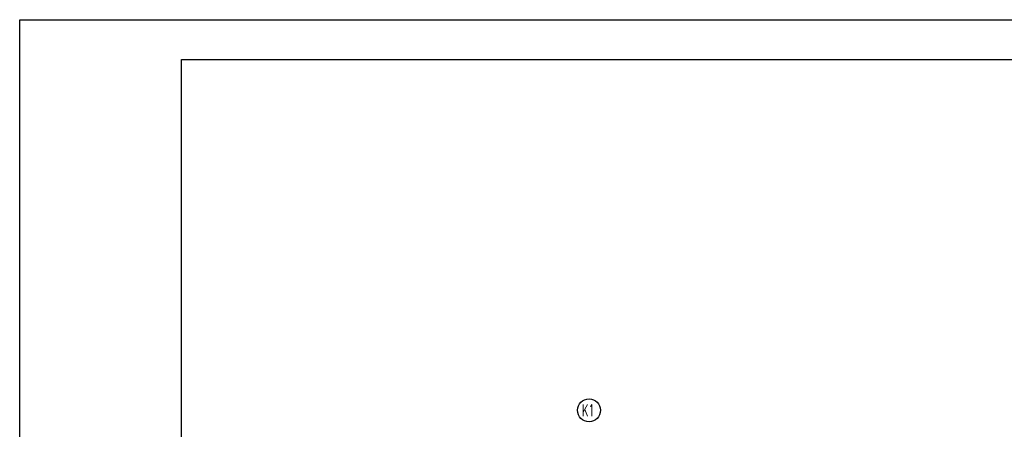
# Model space of a CAD drawing. Extents: x -220312 to -8310, y -91840 to 81907.
# Tile 9 of 128: x -139420 to -124306, y -34830 to -28545. Entities that reach past the tile are written whole.
import ezdxf

# ---------------------------------------------------------------- set-up
doc = ezdxf.new("R2010")
doc.units = 0
doc.header["$MEASUREMENT"] = 0
doc.layers.add('#ks', color=34, linetype='Continuous', lineweight=30)
doc.layers.add('_opis', color=3, linetype='Continuous')
doc.styles.add('ROMANS', font='romans.shx', dxfattribs={"width": 0.85, "height": 0.11})

# ---------------------------------------------------------------- blocks, each defined once
blk = doc.blocks.new('A$C382C6C0C')
at = {"layer": '#ks', "color": 7, "lineweight": -3}
for p, q in [((-248.5, -2909), (-248.5, 61)), ((-248.5, 61), (3951.5, 61)), ((0, -2848), (0, 0)), ((0, 0), (3890.5, 0))]:
    blk.add_line(p, q, dxfattribs=at)

msp = doc.modelspace()

# ---------------------------------------------------------------- linework, layer by layer
at = {"color": 7, "lineweight": -3}
msp.add_circle((-130681, -34538), 176, dxfattribs=at)

# ---------------------------------------------------------------- block references
at = {"layer": '#ks', "color": 1, "lineweight": 35, "xscale": 10, "yscale": 10, "zscale": 10}
msp.add_blockref('A$C382C6C0C', (-136935, -29155), dxfattribs=at)

# ---------------------------------------------------------------- texts
at = {"layer": '_opis', "color": 3, "lineweight": 30, "style": 'ROMANS', "width": 0.6}
msp.add_text('K1', height=180, dxfattribs=at).set_placement((-130787, -34627))

doc.saveas('drawing.dxf')
